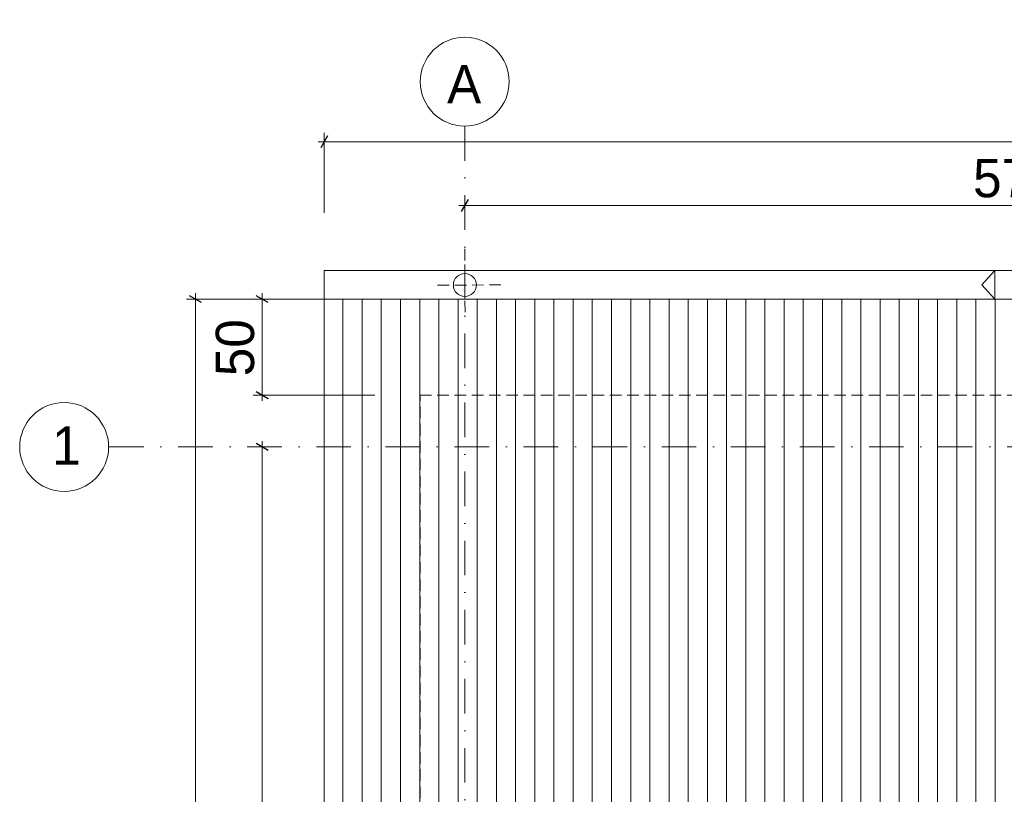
# Model space of a CAD drawing. Header units: millimetres. Extents: x 100377 to 139599, y -1988 to 13993.
# Tile 10 of 53: x 100377 to 105510, y 9957 to 13993. Entities that reach past the tile are written whole.
import ezdxf

# ---------------------------------------------------------------- set-up
doc = ezdxf.new("R2010")
doc.units = ezdxf.units.MM
doc.header["$MEASUREMENT"] = 0
doc.linetypes.add('Kropki i Kreski', pattern=[360, 180, -90, 0, -90])
doc.linetypes.add('Przerywana gęsta', pattern=[90, 60, -30])
for name, color, linetype, lineweight in [('Nowe_0_Nr_pióra__1', 7, 'Continuous', 13), ('Nowe_0_Nr_pióra__2', 251, 'Continuous', 13), ('Nowe_299-A Wymiary Opisy_Nr_pióra__1', 7, 'Continuous', 13), ('Nowe_299-A Wymiary Opisy_Nr_pióra__21', 7, 'Continuous', 25), ('Nowe_830-G Teksty Etykiety_Nr_pióra__1', 7, 'Continuous', 13)]:
    doc.layers.add(name, color=color, linetype=linetype, lineweight=lineweight)
doc.layers.add('Nowe_299-A Wymiary Opisy', color=7, linetype='Continuous')
doc.styles.add('STYL_AUTOMATYCZNY_1', font='txt')
doc.dimstyles.new('STYL_AUTOMATYCZNY__1', dxfattribs={"dimtxt": 200, "dimasz": 47.5, "dimexe": 0.18, "dimexo": 300, "dimgap": 0.09, "dimtad": 1, "dimdec": 0, "dimlfac": 0.1, "dimzin": 0, "dimdsep": 46, "dimtxsty": 'STYL_AUTOMATYCZNY_1', "dimblk": 'ARROWHEAD_2', "dimblk1": 'ARROWHEAD_2', "dimblk2": 'ARROWHEAD_2', "dimcen": 0.09, "dimclrd": 7, "dimclre": 7, "dimclrt": 7, "dimadec": 1, "dimazin": 0, "dimtfac": 1, "dimtdec": 4, "dimtmove": 0, "dimatfit": 3, "dimfxl": 0, "dimtolj": 1, "dimtzin": 0, "dimarcsym": 0})
doc.dimstyles.new('STYL_AUTOMATYCZNY__2', dxfattribs={"dimtxt": 200, "dimasz": 47.5, "dimexe": 0.18, "dimexo": 300, "dimgap": 0.09, "dimtad": 1, "dimtih": 1, "dimtoh": 1, "dimdec": 0, "dimlfac": 0.1, "dimzin": 0, "dimdsep": 46, "dimtxsty": 'STYL_AUTOMATYCZNY_1', "dimblk": 'ARROWHEAD_2', "dimblk1": 'ARROWHEAD_2', "dimblk2": 'ARROWHEAD_2', "dimcen": 0.09, "dimclrd": 7, "dimclre": 7, "dimclrt": 7, "dimadec": 1, "dimazin": 0, "dimtfac": 1, "dimtdec": 4, "dimtmove": 0, "dimatfit": 3, "dimfxl": 0, "dimtolj": 1, "dimtzin": 0, "dimarcsym": 0})

# ---------------------------------------------------------------- blocks, each defined once
blk = doc.blocks.new('*X4')
at = {"layer": 'Nowe_0_Nr_pióra__2', "color": 251, "linetype": 'Continuous', "lineweight": 13}
for p, q in [((102062.4, 12287), (102062.4, 12537)), ((102062.4, 12287), (102062.4, 12537)), ((102162.4, 12287), (102162.4, 12537)), ((102162.4, 12287), (102162.4, 12537)), ((102262.4, 12287), (102262.4, 12537)), ((102262.4, 12287), (102262.4, 12537)), ((102362.4, 12287), (102362.4, 12537)), ((102362.4, 12287), (102362.4, 12537)), ((102462.4, 12287), (102462.4, 12537)), ((102462.4, 12287), (102462.4, 12537)), ((102562.4, 12287), (102562.4, 12537)), ((102562.4, 12287), (102562.4, 12537)), ((102662.4, 12287), (102662.4, 12537)), ((102662.4, 12287), (102662.4, 12537)), ((102762.4, 12287), (102762.4, 12537)), ((102762.4, 12287), (102762.4, 12537)), ((102862.4, 12287), (102862.4, 12537)), ((102862.4, 12287), (102862.4, 12537)), ((102962.4, 12287), (102962.4, 12537)), ((102962.4, 12287), (102962.4, 12537)), ((103062.4, 12287), (103062.4, 12537)), ((103062.4, 12287), (103062.4, 12537)), ((103162.4, 12287), (103162.4, 12537)), ((103162.4, 12287), (103162.4, 12537)), ((103262.4, 12287), (103262.4, 12537)), ((103262.4, 12287), (103262.4, 12537)), ((103362.4, 12287), (103362.4, 12537)), ((103362.4, 12287), (103362.4, 12537)), ((103462.4, 12287), (103462.4, 12537)), ((103462.4, 12287), (103462.4, 12537)), ((103562.4, 12287), (103562.4, 12537)), ((103562.4, 12287), (103562.4, 12537)), ((103662.4, 12287), (103662.4, 12537)), ((103662.4, 12287), (103662.4, 12537)), ((103762.4, 12287), (103762.4, 12537)), ((103762.4, 12287), (103762.4, 12537)), ((103862.4, 12287), (103862.4, 12537)), ((103862.4, 12287), (103862.4, 12537)), ((103962.4, 12287), (103962.4, 12537)), ((103962.4, 12287), (103962.4, 12537)), ((104062.4, 12287), (104062.4, 12537)), ((104062.4, 12287), (104062.4, 12537)), ((104162.4, 12287), (104162.4, 12537)), ((104162.4, 12287), (104162.4, 12537)), ((104262.4, 12287), (104262.4, 12537)), ((104262.4, 12287), (104262.4, 12537)), ((104362.4, 12287), (104362.4, 12537)), ((104362.4, 12287), (104362.4, 12537)), ((104462.4, 12287), (104462.4, 12537)), ((104462.4, 12287), (104462.4, 12537)), ((104562.4, 12287), (104562.4, 12537)), ((104562.4, 12287), (104562.4, 12537)), ((104662.4, 12287), (104662.4, 12537)), ((104662.4, 12287), (104662.4, 12537)), ((104762.4, 12287), (104762.4, 12537)), ((104762.4, 12287), (104762.4, 12537)), ((104862.4, 12287), (104862.4, 12537)), ((104862.4, 12287), (104862.4, 12537)), ((104962.4, 12287), (104962.4, 12537)), ((104962.4, 12287), (104962.4, 12537)), ((105062.4, 12287), (105062.4, 12537)), ((105062.4, 12287), (105062.4, 12537)), ((105162.4, 12287), (105162.4, 12537)), ((105162.4, 12287), (105162.4, 12537)), ((105262.4, 12287), (105262.4, 12537)), ((105262.4, 12287), (105262.4, 12537)), ((105362.4, 12287), (105362.4, 12537)), ((105362.4, 12287), (105362.4, 12537)), ((105462.4, 12287), (105462.4, 12537)), ((105462.4, 12287), (105462.4, 12537)), ((102062.4, 12037), (102062.4, 12287)), ((102062.4, 12037), (102062.4, 12287)), ((102162.4, 12037), (102162.4, 12287)), ((102162.4, 12037), (102162.4, 12287)), ((102262.4, 12037), (102262.4, 12287)), ((102262.4, 12037), (102262.4, 12287)), ((102362.4, 12037), (102362.4, 12287)), ((102362.4, 12037), (102362.4, 12287)), ((102462.4, 12037), (102462.4, 12287)), ((102462.4, 12037), (102462.4, 12287)), ((102562.4, 12037), (102562.4, 12287)), ((102562.4, 12037), (102562.4, 12287)), ((102662.4, 12037), (102662.4, 12287)), ((102662.4, 12037), (102662.4, 12287)), ((102762.4, 12037), (102762.4, 12287)), ((102762.4, 12037), (102762.4, 12287)), ((102862.4, 12037), (102862.4, 12287)), ((102862.4, 12037), (102862.4, 12287)), ((102962.4, 12037), (102962.4, 12287)), ((102962.4, 12037), (102962.4, 12287)), ((103062.4, 12037), (103062.4, 12287)), ((103062.4, 12037), (103062.4, 12287)), ((103162.4, 12037), (103162.4, 12287)), ((103162.4, 12037), (103162.4, 12287)), ((103262.4, 12037), (103262.4, 12287)), ((103262.4, 12037), (103262.4, 12287)), ((103362.4, 12037), (103362.4, 12287)), ((103362.4, 12037), (103362.4, 12287)), ((103462.4, 12037), (103462.4, 12287)), ((103462.4, 12037), (103462.4, 12287)), ((103562.4, 12037), (103562.4, 12287)), ((103562.4, 12037), (103562.4, 12287)), ((103662.4, 12037), (103662.4, 12287)), ((103662.4, 12037), (103662.4, 12287)), ((103762.4, 12037), (103762.4, 12287)), ((103762.4, 12037), (103762.4, 12287)), ((103862.4, 12037), (103862.4, 12287)), ((103862.4, 12037), (103862.4, 12287)), ((103962.4, 12037), (103962.4, 12287)), ((103962.4, 12037), (103962.4, 12287)), ((104062.4, 12037), (104062.4, 12287)), ((104062.4, 12037), (104062.4, 12287)), ((104162.4, 12037), (104162.4, 12287)), ((104162.4, 12037), (104162.4, 12287)), ((104262.4, 12037), (104262.4, 12287)), ((104262.4, 12037), (104262.4, 12287)), ((104362.4, 12037), (104362.4, 12287)), ((104362.4, 12037), (104362.4, 12287)), ((104462.4, 12037), (104462.4, 12287)), ((104462.4, 12037), (104462.4, 12287)), ((104562.4, 12037), (104562.4, 12287)), ((104562.4, 12037), (104562.4, 12287)), ((104662.4, 12037), (104662.4, 12287)), ((104662.4, 12037), (104662.4, 12287)), ((104762.4, 12037), (104762.4, 12287)), ((104762.4, 12037), (104762.4, 12287)), ((104862.4, 12037), (104862.4, 12287)), ((104862.4, 12037), (104862.4, 12287)), ((104962.4, 12037), (104962.4, 12287)), ((104962.4, 12037), (104962.4, 12287)), ((105062.4, 12037), (105062.4, 12287)), ((105062.4, 12037), (105062.4, 12287)), ((105162.4, 12037), (105162.4, 12287)), ((105162.4, 12037), (105162.4, 12287)), ((105262.4, 12037), (105262.4, 12287)), ((105262.4, 12037), (105262.4, 12287)), ((105362.4, 12037), (105362.4, 12287)), ((105362.4, 12037), (105362.4, 12287)), ((105462.4, 12037), (105462.4, 12287)), ((105462.4, 12037), (105462.4, 12287)), ((102062.4, 11787), (102062.4, 12037)), ((102062.4, 11787), (102062.4, 12037)), ((102162.4, 11787), (102162.4, 12037)), ((102162.4, 11787), (102162.4, 12037)), ((102262.4, 11787), (102262.4, 12037)), ((102262.4, 11787), (102262.4, 12037)), ((102362.4, 11787), (102362.4, 12037)), ((102362.4, 11787), (102362.4, 12037)), ((102462.4, 11787), (102462.4, 12037)), ((102462.4, 11787), (102462.4, 12037)), ((102562.4, 11787), (102562.4, 12037)), ((102562.4, 11787), (102562.4, 12037)), ((102662.4, 11787), (102662.4, 12037)), ((102662.4, 11787), (102662.4, 12037)), ((102762.4, 11787), (102762.4, 12037)), ((102762.4, 11787), (102762.4, 12037)), ((102862.4, 11787), (102862.4, 12037)), ((102862.4, 11787), (102862.4, 12037)), ((102962.4, 11787), (102962.4, 12037)), ((102962.4, 11787), (102962.4, 12037)), ((103062.4, 11787), (103062.4, 12037)), ((103062.4, 11787), (103062.4, 12037)), ((103162.4, 11787), (103162.4, 12037)), ((103162.4, 11787), (103162.4, 12037)), ((103262.4, 11787), (103262.4, 12037)), ((103262.4, 11787), (103262.4, 12037)), ((103362.4, 11787), (103362.4, 12037)), ((103362.4, 11787), (103362.4, 12037)), ((103462.4, 11787), (103462.4, 12037)), ((103462.4, 11787), (103462.4, 12037)), ((103562.4, 11787), (103562.4, 12037)), ((103562.4, 11787), (103562.4, 12037)), ((103662.4, 11787), (103662.4, 12037)), ((103662.4, 11787), (103662.4, 12037)), ((103762.4, 11787), (103762.4, 12037)), ((103762.4, 11787), (103762.4, 12037)), ((103862.4, 11787), (103862.4, 12037)), ((103862.4, 11787), (103862.4, 12037)), ((103962.4, 11787), (103962.4, 12037)), ((103962.4, 11787), (103962.4, 12037)), ((104062.4, 11787), (104062.4, 12037)), ((104062.4, 11787), (104062.4, 12037)), ((104162.4, 11787), (104162.4, 12037)), ((104162.4, 11787), (104162.4, 12037)), ((104262.4, 11787), (104262.4, 12037)), ((104262.4, 11787), (104262.4, 12037)), ((104362.4, 11787), (104362.4, 12037)), ((104362.4, 11787), (104362.4, 12037)), ((104462.4, 11787), (104462.4, 12037)), ((104462.4, 11787), (104462.4, 12037)), ((104562.4, 11787), (104562.4, 12037)), ((104562.4, 11787), (104562.4, 12037)), ((104662.4, 11787), (104662.4, 12037)), ((104662.4, 11787), (104662.4, 12037)), ((104762.4, 11787), (104762.4, 12037)), ((104762.4, 11787), (104762.4, 12037)), ((104862.4, 11787), (104862.4, 12037)), ((104862.4, 11787), (104862.4, 12037)), ((104962.4, 11787), (104962.4, 12037)), ((104962.4, 11787), (104962.4, 12037)), ((105062.4, 11787), (105062.4, 12037)), ((105062.4, 11787), (105062.4, 12037)), ((105162.4, 11787), (105162.4, 12037)), ((105162.4, 11787), (105162.4, 12037)), ((105262.4, 11787), (105262.4, 12037)), ((105262.4, 11787), (105262.4, 12037)), ((105362.4, 11787), (105362.4, 12037)), ((105362.4, 11787), (105362.4, 12037)), ((105462.4, 11787), (105462.4, 12037)), ((105462.4, 11787), (105462.4, 12037)), ((102062.4, 11537), (102062.4, 11787)), ((102062.4, 11537), (102062.4, 11787)), ((102162.4, 11537), (102162.4, 11787)), ((102162.4, 11537), (102162.4, 11787)), ((102262.4, 11537), (102262.4, 11787)), ((102262.4, 11537), (102262.4, 11787)), ((102362.4, 11537), (102362.4, 11787)), ((102362.4, 11537), (102362.4, 11787)), ((102462.4, 11537), (102462.4, 11787)), ((102462.4, 11537), (102462.4, 11787)), ((102562.4, 11537), (102562.4, 11787)), ((102562.4, 11537), (102562.4, 11787)), ((102662.4, 11537), (102662.4, 11787)), ((102662.4, 11537), (102662.4, 11787)), ((102762.4, 11537), (102762.4, 11787)), ((102762.4, 11537), (102762.4, 11787)), ((102862.4, 11537), (102862.4, 11787)), ((102862.4, 11537), (102862.4, 11787)), ((102962.4, 11537), (102962.4, 11787)), ((102962.4, 11537), (102962.4, 11787)), ((103062.4, 11537), (103062.4, 11787)), ((103062.4, 11537), (103062.4, 11787)), ((103162.4, 11537), (103162.4, 11787)), ((103162.4, 11537), (103162.4, 11787)), ((103262.4, 11537), (103262.4, 11787)), ((103262.4, 11537), (103262.4, 11787)), ((103362.4, 11537), (103362.4, 11787)), ((103362.4, 11537), (103362.4, 11787)), ((103462.4, 11537), (103462.4, 11787)), ((103462.4, 11537), (103462.4, 11787)), ((103562.4, 11537), (103562.4, 11787)), ((103562.4, 11537), (103562.4, 11787)), ((103662.4, 11537), (103662.4, 11787)), ((103662.4, 11537), (103662.4, 11787)), ((103762.4, 11537), (103762.4, 11787)), ((103762.4, 11537), (103762.4, 11787)), ((103862.4, 11537), (103862.4, 11787)), ((103862.4, 11537), (103862.4, 11787)), ((103962.4, 11537), (103962.4, 11787)), ((103962.4, 11537), (103962.4, 11787)), ((104062.4, 11537), (104062.4, 11787)), ((104062.4, 11537), (104062.4, 11787)), ((104162.4, 11537), (104162.4, 11787)), ((104162.4, 11537), (104162.4, 11787)), ((104262.4, 11537), (104262.4, 11787)), ((104262.4, 11537), (104262.4, 11787)), ((104362.4, 11537), (104362.4, 11787)), ((104362.4, 11537), (104362.4, 11787)), ((104462.4, 11537), (104462.4, 11787)), ((104462.4, 11537), (104462.4, 11787)), ((104562.4, 11537), (104562.4, 11787)), ((104562.4, 11537), (104562.4, 11787)), ((104662.4, 11537), (104662.4, 11787)), ((104662.4, 11537), (104662.4, 11787)), ((104762.4, 11537), (104762.4, 11787)), ((104762.4, 11537), (104762.4, 11787)), ((104862.4, 11537), (104862.4, 11787)), ((104862.4, 11537), (104862.4, 11787)), ((104962.4, 11537), (104962.4, 11787)), ((104962.4, 11537), (104962.4, 11787)), ((105062.4, 11537), (105062.4, 11787)), ((105062.4, 11537), (105062.4, 11787)), ((105162.4, 11537), (105162.4, 11787)), ((105162.4, 11537), (105162.4, 11787)), ((105262.4, 11537), (105262.4, 11787)), ((105262.4, 11537), (105262.4, 11787)), ((105362.4, 11537), (105362.4, 11787)), ((105362.4, 11537), (105362.4, 11787)), ((105462.4, 11537), (105462.4, 11787)), ((105462.4, 11537), (105462.4, 11787)), ((102062.4, 11287), (102062.4, 11537)), ((102062.4, 11287), (102062.4, 11537)), ((102162.4, 11287), (102162.4, 11537)), ((102162.4, 11287), (102162.4, 11537)), ((102262.4, 11287), (102262.4, 11537)), ((102262.4, 11287), (102262.4, 11537)), ((102362.4, 11287), (102362.4, 11537)), ((102362.4, 11287), (102362.4, 11537)), ((102462.4, 11287), (102462.4, 11537)), ((102462.4, 11287), (102462.4, 11537)), ((102562.4, 11287), (102562.4, 11537)), ((102562.4, 11287), (102562.4, 11537)), ((102662.4, 11287), (102662.4, 11537)), ((102662.4, 11287), (102662.4, 11537)), ((102762.4, 11287), (102762.4, 11537)), ((102762.4, 11287), (102762.4, 11537)), ((102862.4, 11287), (102862.4, 11537)), ((102862.4, 11287), (102862.4, 11537)), ((102962.4, 11287), (102962.4, 11537)), ((102962.4, 11287), (102962.4, 11537)), ((103062.4, 11287), (103062.4, 11537)), ((103062.4, 11287), (103062.4, 11537)), ((103162.4, 11287), (103162.4, 11537)), ((103162.4, 11287), (103162.4, 11537)), ((103262.4, 11287), (103262.4, 11537)), ((103262.4, 11287), (103262.4, 11537)), ((103362.4, 11287), (103362.4, 11537)), ((103362.4, 11287), (103362.4, 11537)), ((103462.4, 11287), (103462.4, 11537)), ((103462.4, 11287), (103462.4, 11537)), ((103562.4, 11287), (103562.4, 11537)), ((103562.4, 11287), (103562.4, 11537)), ((103662.4, 11287), (103662.4, 11537)), ((103662.4, 11287), (103662.4, 11537)), ((103762.4, 11287), (103762.4, 11537)), ((103762.4, 11287), (103762.4, 11537)), ((103862.4, 11287), (103862.4, 11537)), ((103862.4, 11287), (103862.4, 11537)), ((103962.4, 11287), (103962.4, 11537)), ((103962.4, 11287), (103962.4, 11537)), ((104062.4, 11287), (104062.4, 11537)), ((104062.4, 11287), (104062.4, 11537)), ((104162.4, 11287), (104162.4, 11537)), ((104162.4, 11287), (104162.4, 11537)), ((104262.4, 11287), (104262.4, 11537)), ((104262.4, 11287), (104262.4, 11537)), ((104362.4, 11287), (104362.4, 11537)), ((104362.4, 11287), (104362.4, 11537)), ((104462.4, 11287), (104462.4, 11537)), ((104462.4, 11287), (104462.4, 11537)), ((104562.4, 11287), (104562.4, 11537)), ((104562.4, 11287), (104562.4, 11537)), ((104662.4, 11287), (104662.4, 11537)), ((104662.4, 11287), (104662.4, 11537)), ((104762.4, 11287), (104762.4, 11537)), ((104762.4, 11287), (104762.4, 11537)), ((104862.4, 11287), (104862.4, 11537)), ((104862.4, 11287), (104862.4, 11537)), ((104962.4, 11287), (104962.4, 11537)), ((104962.4, 11287), (104962.4, 11537)), ((105062.4, 11287), (105062.4, 11537)), ((105062.4, 11287), (105062.4, 11537)), ((105162.4, 11287), (105162.4, 11537)), ((105162.4, 11287), (105162.4, 11537)), ((105262.4, 11287), (105262.4, 11537)), ((105262.4, 11287), (105262.4, 11537)), ((105362.4, 11287), (105362.4, 11537)), ((105362.4, 11287), (105362.4, 11537)), ((105462.4, 11287), (105462.4, 11537)), ((105462.4, 11287), (105462.4, 11537)), ((102062.4, 11037), (102062.4, 11287)), ((102062.4, 11037), (102062.4, 11287)), ((102162.4, 11037), (102162.4, 11287)), ((102162.4, 11037), (102162.4, 11287)), ((102262.4, 11037), (102262.4, 11287)), ((102262.4, 11037), (102262.4, 11287)), ((102362.4, 11037), (102362.4, 11287)), ((102362.4, 11037), (102362.4, 11287)), ((102462.4, 11037), (102462.4, 11287)), ((102462.4, 11037), (102462.4, 11287)), ((102562.4, 11037), (102562.4, 11287)), ((102562.4, 11037), (102562.4, 11287)), ((102662.4, 11037), (102662.4, 11287)), ((102662.4, 11037), (102662.4, 11287)), ((102762.4, 11037), (102762.4, 11287)), ((102762.4, 11037), (102762.4, 11287)), ((102862.4, 11037), (102862.4, 11287)), ((102862.4, 11037), (102862.4, 11287)), ((102962.4, 11037), (102962.4, 11287)), ((102962.4, 11037), (102962.4, 11287)), ((103062.4, 11037), (103062.4, 11287)), ((103062.4, 11037), (103062.4, 11287)), ((103162.4, 11037), (103162.4, 11287)), ((103162.4, 11037), (103162.4, 11287)), ((103262.4, 11037), (103262.4, 11287)), ((103262.4, 11037), (103262.4, 11287)), ((103362.4, 11037), (103362.4, 11287)), ((103362.4, 11037), (103362.4, 11287)), ((103462.4, 11037), (103462.4, 11287)), ((103462.4, 11037), (103462.4, 11287)), ((103562.4, 11037), (103562.4, 11287)), ((103562.4, 11037), (103562.4, 11287)), ((103662.4, 11037), (103662.4, 11287)), ((103662.4, 11037), (103662.4, 11287)), ((103762.4, 11037), (103762.4, 11287)), ((103762.4, 11037), (103762.4, 11287)), ((103862.4, 11037), (103862.4, 11287)), ((103862.4, 11037), (103862.4, 11287)), ((103962.4, 11037), (103962.4, 11287)), ((103962.4, 11037), (103962.4, 11287)), ((104062.4, 11037), (104062.4, 11287)), ((104062.4, 11037), (104062.4, 11287)), ((104162.4, 11037), (104162.4, 11287)), ((104162.4, 11037), (104162.4, 11287)), ((104262.4, 11037), (104262.4, 11287)), ((104262.4, 11037), (104262.4, 11287)), ((104362.4, 11037), (104362.4, 11287)), ((104362.4, 11037), (104362.4, 11287)), ((104462.4, 11037), (104462.4, 11287)), ((104462.4, 11037), (104462.4, 11287)), ((104562.4, 11037), (104562.4, 11287)), ((104562.4, 11037), (104562.4, 11287)), ((104662.4, 11037), (104662.4, 11287)), ((104662.4, 11037), (104662.4, 11287)), ((104762.4, 11037), (104762.4, 11287)), ((104762.4, 11037), (104762.4, 11287)), ((104862.4, 11037), (104862.4, 11287)), ((104862.4, 11037), (104862.4, 11287)), ((104962.4, 11037), (104962.4, 11287)), ((104962.4, 11037), (104962.4, 11287)), ((105062.4, 11037), (105062.4, 11287)), ((105062.4, 11037), (105062.4, 11287)), ((105162.4, 11037), (105162.4, 11287)), ((105162.4, 11037), (105162.4, 11287)), ((105262.4, 11037), (105262.4, 11287)), ((105262.4, 11037), (105262.4, 11287)), ((105362.4, 11037), (105362.4, 11287)), ((105362.4, 11037), (105362.4, 11287)), ((105462.4, 11037), (105462.4, 11287)), ((105462.4, 11037), (105462.4, 11287)), ((102062.4, 10787), (102062.4, 11037)), ((102062.4, 10787), (102062.4, 11037)), ((102162.4, 10787), (102162.4, 11037)), ((102162.4, 10787), (102162.4, 11037)), ((102262.4, 10787), (102262.4, 11037)), ((102262.4, 10787), (102262.4, 11037)), ((102362.4, 10787), (102362.4, 11037)), ((102362.4, 10787), (102362.4, 11037)), ((102462.4, 10787), (102462.4, 11037)), ((102462.4, 10787), (102462.4, 11037)), ((102562.4, 10787), (102562.4, 11037)), ((102562.4, 10787), (102562.4, 11037)), ((102662.4, 10787), (102662.4, 11037)), ((102662.4, 10787), (102662.4, 11037)), ((102762.4, 10787), (102762.4, 11037)), ((102762.4, 10787), (102762.4, 11037)), ((102862.4, 10787), (102862.4, 11037)), ((102862.4, 10787), (102862.4, 11037)), ((102962.4, 10787), (102962.4, 11037)), ((102962.4, 10787), (102962.4, 11037)), ((103062.4, 10787), (103062.4, 11037)), ((103062.4, 10787), (103062.4, 11037)), ((103162.4, 10787), (103162.4, 11037)), ((103162.4, 10787), (103162.4, 11037)), ((103262.4, 10787), (103262.4, 11037)), ((103262.4, 10787), (103262.4, 11037)), ((103362.4, 10787), (103362.4, 11037)), ((103362.4, 10787), (103362.4, 11037)), ((103462.4, 10787), (103462.4, 11037)), ((103462.4, 10787), (103462.4, 11037)), ((103562.4, 10787), (103562.4, 11037)), ((103562.4, 10787), (103562.4, 11037)), ((103662.4, 10787), (103662.4, 11037)), ((103662.4, 10787), (103662.4, 11037)), ((103762.4, 10787), (103762.4, 11037)), ((103762.4, 10787), (103762.4, 11037)), ((103862.4, 10787), (103862.4, 11037)), ((103862.4, 10787), (103862.4, 11037)), ((103962.4, 10787), (103962.4, 11037)), ((103962.4, 10787), (103962.4, 11037)), ((104062.4, 10787), (104062.4, 11037)), ((104062.4, 10787), (104062.4, 11037)), ((104162.4, 10787), (104162.4, 11037)), ((104162.4, 10787), (104162.4, 11037)), ((104262.4, 10787), (104262.4, 11037)), ((104262.4, 10787), (104262.4, 11037)), ((104362.4, 10787), (104362.4, 11037)), ((104362.4, 10787), (104362.4, 11037)), ((104462.4, 10787), (104462.4, 11037)), ((104462.4, 10787), (104462.4, 11037)), ((104562.4, 10787), (104562.4, 11037)), ((104562.4, 10787), (104562.4, 11037)), ((104662.4, 10787), (104662.4, 11037)), ((104662.4, 10787), (104662.4, 11037)), ((104762.4, 10787), (104762.4, 11037)), ((104762.4, 10787), (104762.4, 11037)), ((104862.4, 10787), (104862.4, 11037)), ((104862.4, 10787), (104862.4, 11037)), ((104962.4, 10787), (104962.4, 11037)), ((104962.4, 10787), (104962.4, 11037)), ((105062.4, 10787), (105062.4, 11037)), ((105062.4, 10787), (105062.4, 11037)), ((105162.4, 10787), (105162.4, 11037)), ((105162.4, 10787), (105162.4, 11037)), ((105262.4, 10787), (105262.4, 11037)), ((105262.4, 10787), (105262.4, 11037)), ((105362.4, 10787), (105362.4, 11037)), ((105362.4, 10787), (105362.4, 11037)), ((105462.4, 10787), (105462.4, 11037)), ((105462.4, 10787), (105462.4, 11037)), ((102062.4, 10537), (102062.4, 10787)), ((102062.4, 10537), (102062.4, 10787)), ((102162.4, 10537), (102162.4, 10787)), ((102162.4, 10537), (102162.4, 10787)), ((102262.4, 10537), (102262.4, 10787)), ((102262.4, 10537), (102262.4, 10787)), ((102362.4, 10537), (102362.4, 10787)), ((102362.4, 10537), (102362.4, 10787)), ((102462.4, 10537), (102462.4, 10787)), ((102462.4, 10537), (102462.4, 10787)), ((102562.4, 10537), (102562.4, 10787)), ((102562.4, 10537), (102562.4, 10787)), ((102662.4, 10537), (102662.4, 10787)), ((102662.4, 10537), (102662.4, 10787)), ((102762.4, 10537), (102762.4, 10787)), ((102762.4, 10537), (102762.4, 10787)), ((102862.4, 10537), (102862.4, 10787)), ((102862.4, 10537), (102862.4, 10787)), ((102962.4, 10537), (102962.4, 10787)), ((102962.4, 10537), (102962.4, 10787)), ((103062.4, 10537), (103062.4, 10787)), ((103062.4, 10537), (103062.4, 10787)), ((103162.4, 10537), (103162.4, 10787)), ((103162.4, 10537), (103162.4, 10787)), ((103262.4, 10537), (103262.4, 10787)), ((103262.4, 10537), (103262.4, 10787)), ((103362.4, 10537), (103362.4, 10787)), ((103362.4, 10537), (103362.4, 10787)), ((103462.4, 10537), (103462.4, 10787)), ((103462.4, 10537), (103462.4, 10787)), ((103562.4, 10537), (103562.4, 10787)), ((103562.4, 10537), (103562.4, 10787)), ((103662.4, 10537), (103662.4, 10787)), ((103662.4, 10537), (103662.4, 10787)), ((103762.4, 10537), (103762.4, 10787)), ((103762.4, 10537), (103762.4, 10787)), ((103862.4, 10537), (103862.4, 10787)), ((103862.4, 10537), (103862.4, 10787)), ((103962.4, 10537), (103962.4, 10787)), ((103962.4, 10537), (103962.4, 10787)), ((104062.4, 10537), (104062.4, 10787)), ((104062.4, 10537), (104062.4, 10787)), ((104162.4, 10537), (104162.4, 10787)), ((104162.4, 10537), (104162.4, 10787)), ((104262.4, 10537), (104262.4, 10787)), ((104262.4, 10537), (104262.4, 10787)), ((104362.4, 10537), (104362.4, 10787)), ((104362.4, 10537), (104362.4, 10787)), ((104462.4, 10537), (104462.4, 10787)), ((104462.4, 10537), (104462.4, 10787)), ((104562.4, 10537), (104562.4, 10787)), ((104562.4, 10537), (104562.4, 10787)), ((104662.4, 10537), (104662.4, 10787)), ((104662.4, 10537), (104662.4, 10787)), ((104762.4, 10537), (104762.4, 10787)), ((104762.4, 10537), (104762.4, 10787)), ((104862.4, 10537), (104862.4, 10787)), ((104862.4, 10537), (104862.4, 10787)), ((104962.4, 10537), (104962.4, 10787)), ((104962.4, 10537), (104962.4, 10787)), ((105062.4, 10537), (105062.4, 10787)), ((105062.4, 10537), (105062.4, 10787)), ((105162.4, 10537), (105162.4, 10787)), ((105162.4, 10537), (105162.4, 10787)), ((105262.4, 10537), (105262.4, 10787)), ((105262.4, 10537), (105262.4, 10787)), ((105362.4, 10537), (105362.4, 10787)), ((105362.4, 10537), (105362.4, 10787)), ((105462.4, 10537), (105462.4, 10787)), ((105462.4, 10537), (105462.4, 10787)), ((102062.4, 10287), (102062.4, 10537)), ((102062.4, 10287), (102062.4, 10537)), ((102162.4, 10287), (102162.4, 10537)), ((102162.4, 10287), (102162.4, 10537)), ((102262.4, 10287), (102262.4, 10537)), ((102262.4, 10287), (102262.4, 10537)), ((102362.4, 10287), (102362.4, 10537)), ((102362.4, 10287), (102362.4, 10537)), ((102462.4, 10287), (102462.4, 10537)), ((102462.4, 10287), (102462.4, 10537)), ((102562.4, 10287), (102562.4, 10537)), ((102562.4, 10287), (102562.4, 10537)), ((102662.4, 10287), (102662.4, 10537)), ((102662.4, 10287), (102662.4, 10537)), ((102762.4, 10287), (102762.4, 10537)), ((102762.4, 10287), (102762.4, 10537)), ((102862.4, 10287), (102862.4, 10537)), ((102862.4, 10287), (102862.4, 10537)), ((102962.4, 10287), (102962.4, 10537)), ((102962.4, 10287), (102962.4, 10537)), ((103062.4, 10287), (103062.4, 10537)), ((103062.4, 10287), (103062.4, 10537)), ((103162.4, 10287), (103162.4, 10537)), ((103162.4, 10287), (103162.4, 10537)), ((103262.4, 10287), (103262.4, 10537)), ((103262.4, 10287), (103262.4, 10537)), ((103362.4, 10287), (103362.4, 10537)), ((103362.4, 10287), (103362.4, 10537)), ((103462.4, 10287), (103462.4, 10537)), ((103462.4, 10287), (103462.4, 10537)), ((103562.4, 10287), (103562.4, 10537)), ((103562.4, 10287), (103562.4, 10537)), ((103662.4, 10287), (103662.4, 10537)), ((103662.4, 10287), (103662.4, 10537)), ((103762.4, 10287), (103762.4, 10537)), ((103762.4, 10287), (103762.4, 10537)), ((103862.4, 10287), (103862.4, 10537)), ((103862.4, 10287), (103862.4, 10537)), ((103962.4, 10287), (103962.4, 10537)), ((103962.4, 10287), (103962.4, 10537)), ((104062.4, 10287), (104062.4, 10537)), ((104062.4, 10287), (104062.4, 10537)), ((104162.4, 10287), (104162.4, 10537)), ((104162.4, 10287), (104162.4, 10537)), ((104262.4, 10287), (104262.4, 10537)), ((104262.4, 10287), (104262.4, 10537)), ((104362.4, 10287), (104362.4, 10537)), ((104362.4, 10287), (104362.4, 10537)), ((104462.4, 10287), (104462.4, 10537)), ((104462.4, 10287), (104462.4, 10537)), ((104562.4, 10287), (104562.4, 10537)), ((104562.4, 10287), (104562.4, 10537)), ((104662.4, 10287), (104662.4, 10537)), ((104662.4, 10287), (104662.4, 10537)), ((104762.4, 10287), (104762.4, 10537)), ((104762.4, 10287), (104762.4, 10537)), ((104862.4, 10287), (104862.4, 10537)), ((104862.4, 10287), (104862.4, 10537)), ((104962.4, 10287), (104962.4, 10537)), ((104962.4, 10287), (104962.4, 10537)), ((105062.4, 10287), (105062.4, 10537)), ((105062.4, 10287), (105062.4, 10537)), ((105162.4, 10287), (105162.4, 10537)), ((105162.4, 10287), (105162.4, 10537)), ((105262.4, 10287), (105262.4, 10537)), ((105262.4, 10287), (105262.4, 10537)), ((105362.4, 10287), (105362.4, 10537)), ((105362.4, 10287), (105362.4, 10537)), ((105462.4, 10287), (105462.4, 10537)), ((105462.4, 10287), (105462.4, 10537)), ((102062.4, 10037), (102062.4, 10287)), ((102062.4, 10037), (102062.4, 10287)), ((102162.4, 10037), (102162.4, 10287)), ((102162.4, 10037), (102162.4, 10287)), ((102262.4, 10037), (102262.4, 10287)), ((102262.4, 10037), (102262.4, 10287)), ((102362.4, 10037), (102362.4, 10287)), ((102362.4, 10037), (102362.4, 10287)), ((102462.4, 10037), (102462.4, 10287)), ((102462.4, 10037), (102462.4, 10287)), ((102562.4, 10037), (102562.4, 10287)), ((102562.4, 10037), (102562.4, 10287)), ((102662.4, 10037), (102662.4, 10287)), ((102662.4, 10037), (102662.4, 10287)), ((102762.4, 10037), (102762.4, 10287)), ((102762.4, 10037), (102762.4, 10287)), ((102862.4, 10037), (102862.4, 10287)), ((102862.4, 10037), (102862.4, 10287)), ((102962.4, 10037), (102962.4, 10287)), ((102962.4, 10037), (102962.4, 10287)), ((103062.4, 10037), (103062.4, 10287)), ((103062.4, 10037), (103062.4, 10287)), ((103162.4, 10037), (103162.4, 10287)), ((103162.4, 10037), (103162.4, 10287)), ((103262.4, 10037), (103262.4, 10287)), ((103262.4, 10037), (103262.4, 10287)), ((103362.4, 10037), (103362.4, 10287)), ((103362.4, 10037), (103362.4, 10287)), ((103462.4, 10037), (103462.4, 10287)), ((103462.4, 10037), (103462.4, 10287)), ((103562.4, 10037), (103562.4, 10287)), ((103562.4, 10037), (103562.4, 10287)), ((103662.4, 10037), (103662.4, 10287)), ((103662.4, 10037), (103662.4, 10287)), ((103762.4, 10037), (103762.4, 10287)), ((103762.4, 10037), (103762.4, 10287)), ((103862.4, 10037), (103862.4, 10287)), ((103862.4, 10037), (103862.4, 10287)), ((103962.4, 10037), (103962.4, 10287)), ((103962.4, 10037), (103962.4, 10287)), ((104062.4, 10037), (104062.4, 10287)), ((104062.4, 10037), (104062.4, 10287)), ((104162.4, 10037), (104162.4, 10287)), ((104162.4, 10037), (104162.4, 10287)), ((104262.4, 10037), (104262.4, 10287)), ((104262.4, 10037), (104262.4, 10287)), ((104362.4, 10037), (104362.4, 10287)), ((104362.4, 10037), (104362.4, 10287)), ((104462.4, 10037), (104462.4, 10287)), ((104462.4, 10037), (104462.4, 10287)), ((104562.4, 10037), (104562.4, 10287)), ((104562.4, 10037), (104562.4, 10287)), ((104662.4, 10037), (104662.4, 10287)), ((104662.4, 10037), (104662.4, 10287)), ((104762.4, 10037), (104762.4, 10287)), ((104762.4, 10037), (104762.4, 10287)), ((104862.4, 10037), (104862.4, 10287)), ((104862.4, 10037), (104862.4, 10287)), ((104962.4, 10037), (104962.4, 10287)), ((104962.4, 10037), (104962.4, 10287)), ((105062.4, 10037), (105062.4, 10287)), ((105062.4, 10037), (105062.4, 10287)), ((105162.4, 10037), (105162.4, 10287)), ((105162.4, 10037), (105162.4, 10287)), ((105262.4, 10037), (105262.4, 10287)), ((105262.4, 10037), (105262.4, 10287)), ((105362.4, 10037), (105362.4, 10287)), ((105362.4, 10037), (105362.4, 10287)), ((105462.4, 10037), (105462.4, 10287)), ((105462.4, 10037), (105462.4, 10287)), ((102062.4, 9787), (102062.4, 10037)), ((102062.4, 9787), (102062.4, 10037)), ((102162.4, 9787), (102162.4, 10037)), ((102162.4, 9787), (102162.4, 10037)), ((102262.4, 9787), (102262.4, 10037)), ((102262.4, 9787), (102262.4, 10037)), ((102362.4, 9787), (102362.4, 10037)), ((102362.4, 9787), (102362.4, 10037)), ((102462.4, 9787), (102462.4, 10037)), ((102462.4, 9787), (102462.4, 10037)), ((102562.4, 9787), (102562.4, 10037)), ((102562.4, 9787), (102562.4, 10037)), ((102662.4, 9787), (102662.4, 10037)), ((102662.4, 9787), (102662.4, 10037)), ((102762.4, 9787), (102762.4, 10037)), ((102762.4, 9787), (102762.4, 10037)), ((102862.4, 9787), (102862.4, 10037)), ((102862.4, 9787), (102862.4, 10037)), ((102962.4, 9787), (102962.4, 10037)), ((102962.4, 9787), (102962.4, 10037)), ((103062.4, 9787), (103062.4, 10037)), ((103062.4, 9787), (103062.4, 10037)), ((103162.4, 9787), (103162.4, 10037)), ((103162.4, 9787), (103162.4, 10037)), ((103262.4, 9787), (103262.4, 10037)), ((103262.4, 9787), (103262.4, 10037)), ((103362.4, 9787), (103362.4, 10037)), ((103362.4, 9787), (103362.4, 10037)), ((103462.4, 9787), (103462.4, 10037)), ((103462.4, 9787), (103462.4, 10037)), ((103562.4, 9787), (103562.4, 10037)), ((103562.4, 9787), (103562.4, 10037)), ((103662.4, 9787), (103662.4, 10037)), ((103662.4, 9787), (103662.4, 10037)), ((103762.4, 9787), (103762.4, 10037)), ((103762.4, 9787), (103762.4, 10037)), ((103862.4, 9787), (103862.4, 10037)), ((103862.4, 9787), (103862.4, 10037)), ((103962.4, 9787), (103962.4, 10037)), ((103962.4, 9787), (103962.4, 10037)), ((104062.4, 9787), (104062.4, 10037)), ((104062.4, 9787), (104062.4, 10037)), ((104162.4, 9787), (104162.4, 10037)), ((104162.4, 9787), (104162.4, 10037)), ((104262.4, 9787), (104262.4, 10037)), ((104262.4, 9787), (104262.4, 10037)), ((104362.4, 9787), (104362.4, 10037)), ((104362.4, 9787), (104362.4, 10037)), ((104462.4, 9787), (104462.4, 10037)), ((104462.4, 9787), (104462.4, 10037)), ((104562.4, 9787), (104562.4, 10037)), ((104562.4, 9787), (104562.4, 10037)), ((104662.4, 9787), (104662.4, 10037)), ((104662.4, 9787), (104662.4, 10037)), ((104762.4, 9787), (104762.4, 10037)), ((104762.4, 9787), (104762.4, 10037)), ((104862.4, 9787), (104862.4, 10037)), ((104862.4, 9787), (104862.4, 10037)), ((104962.4, 9787), (104962.4, 10037)), ((104962.4, 9787), (104962.4, 10037)), ((105062.4, 9787), (105062.4, 10037)), ((105062.4, 9787), (105062.4, 10037)), ((105162.4, 9787), (105162.4, 10037)), ((105162.4, 9787), (105162.4, 10037)), ((105262.4, 9787), (105262.4, 10037)), ((105262.4, 9787), (105262.4, 10037)), ((105362.4, 9787), (105362.4, 10037)), ((105362.4, 9787), (105362.4, 10037)), ((105462.4, 9787), (105462.4, 10037)), ((105462.4, 9787), (105462.4, 10037))]:
    blk.add_line(p, q, dxfattribs=at)
blk = doc.blocks.new('Wypełnienie_2_1', base_point=(0, 0))
at = {"layer": 'Nowe_0_Nr_pióra__2', "color": 251, "linetype": 'Continuous', "lineweight": 13}
blk.add_blockref('*X4', (0, 0), dxfattribs=at)
blk = doc.blocks.new('*D5')
at = {"layer": 'Nowe_299-A Wymiary Opisy_Nr_pióra__1', "color": 7, "linetype": 'Continuous', "lineweight": 13}
for p, q in [((101688.9, 11767), (101595.1, 11767)), ((101642, 11767), (101642, 11797.6)), ((101642, 307), (101642, 11767)), ((101688.9, 307), (101595.1, 307)), ((101642, 276.5), (101642, 307))]:
    blk.add_line(p, q, dxfattribs=at)
at = {"layer": 'Nowe_299-A Wymiary Opisy_Nr_pióra__21', "color": 7, "linetype": 'Continuous', "lineweight": 25}
for p, q in [((101673.3, 11749), (101610.8, 11785.1)), ((101610.8, 325.1), (101673.3, 289))]:
    blk.add_line(p, q, dxfattribs=at)
at = {"layer": 'Nowe_299-A Wymiary Opisy_Nr_pióra__1', "color": 7, "lineweight": 13, "insert": (101602, 5695.1), "char_height": 200, "attachment_point": 7, "rotation": 90, "style": 'STYL_AUTOMATYCZNY_1'}
blk.add_mtext('{\\A1;1\xa0146}', dxfattribs=at)
blk = doc.blocks.new('ARROWHEAD_2')
at = {"color": 0, "linetype": 'Continuous', "lineweight": 0}
for p, q in [((0, 0), (-1, 0)), ((-0.38, -0.66), (0.38, 0.66))]:
    blk.add_line(p, q, dxfattribs=at)
blk = doc.blocks.new('*D8')
at = {"layer": 'Nowe_299-A Wymiary Opisy_Nr_pióra__1', "color": 7, "linetype": 'Continuous', "lineweight": 13}
for p, q in [((101664.4, 12537), (101246.2, 12537)), ((101293, 12537), (101293, 12567.6)), ((101293, 6037), (101293, 12537)), ((101664.4, 6037), (101246.2, 6037))]:
    blk.add_line(p, q, dxfattribs=at)
at = {"layer": 'Nowe_299-A Wymiary Opisy_Nr_pióra__21', "color": 7, "linetype": 'Continuous', "lineweight": 25}
for p, q in [((101324.3, 12519), (101261.8, 12555.1)), ((101261.8, 6055.1), (101324.3, 6019))]:
    blk.add_line(p, q, dxfattribs=at)
at = {"layer": 'Nowe_299-A Wymiary Opisy_Nr_pióra__1', "color": 7, "lineweight": 13, "insert": (101253, 9059.4), "char_height": 200, "attachment_point": 7, "rotation": 90, "style": 'STYL_AUTOMATYCZNY_1'}
blk.add_mtext('{\\A1;650}', dxfattribs=at)
blk = doc.blocks.new('*D11')
at = {"layer": 'Nowe_299-A Wymiary Opisy_Nr_pióra__1', "color": 7, "linetype": 'Continuous', "lineweight": 13}
for p, q in [((102208.1, 12537), (101595.1, 12537)), ((101642, 12537), (101642, 12567.6)), ((101642, 12037), (101642, 12537)), ((102228.9, 12037), (101595.1, 12037)), ((101642, 12006.5), (101642, 12037))]:
    blk.add_line(p, q, dxfattribs=at)
at = {"layer": 'Nowe_299-A Wymiary Opisy_Nr_pióra__21', "color": 7, "linetype": 'Continuous', "lineweight": 25}
for p, q in [((101673.3, 12519), (101610.8, 12555.1)), ((101610.8, 12055.1), (101673.3, 12019))]:
    blk.add_line(p, q, dxfattribs=at)
at = {"layer": 'Nowe_299-A Wymiary Opisy_Nr_pióra__1', "color": 7, "lineweight": 13, "insert": (101602, 12135.3), "char_height": 200, "attachment_point": 7, "rotation": 90, "style": 'STYL_AUTOMATYCZNY_1'}
blk.add_mtext('{\\A1;50}', dxfattribs=at)
blk = doc.blocks.new('*D12')
at = {"layer": 'Nowe_299-A Wymiary Opisy_Nr_pióra__1', "color": 7, "linetype": 'Continuous', "lineweight": 13}
for p, q in [((102697.4, 12978.4), (102697.4, 13072.1)), ((108452.4, 12978.4), (108452.4, 13072.1)), ((102666.8, 13025.3), (102697.4, 13025.3)), ((102697.4, 13025.3), (108452.4, 13025.3))]:
    blk.add_line(p, q, dxfattribs=at)
at = {"layer": 'Nowe_299-A Wymiary Opisy_Nr_pióra__21', "color": 7, "linetype": 'Continuous', "lineweight": 25}
for p, q in [((102715.4, 13056.5), (102679.4, 12994)), ((108470.4, 13056.5), (108434.4, 12994))]:
    blk.add_line(p, q, dxfattribs=at)
at = {"layer": 'Nowe_299-A Wymiary Opisy_Nr_pióra__1', "color": 7, "lineweight": 13, "insert": (105347.2, 13065.3), "char_height": 200, "attachment_point": 7, "style": 'STYL_AUTOMATYCZNY_1'}
blk.add_mtext('{\\A1;576}', dxfattribs=at)
blk = doc.blocks.new('*D18')
at = {"layer": 'Nowe_299-A Wymiary Opisy_Nr_pióra__1', "color": 7, "linetype": 'Continuous', "lineweight": 13}
for p, q in [((101964.4, 12987), (101964.4, 13403.8)), ((137960.4, 12987), (137960.4, 13403.8)), ((101933.8, 13356.9), (101964.4, 13356.9)), ((101964.4, 13356.9), (137960.4, 13356.9)), ((137960.4, 13356.9), (137991, 13356.9))]:
    blk.add_line(p, q, dxfattribs=at)
at = {"layer": 'Nowe_299-A Wymiary Opisy_Nr_pióra__21', "color": 7, "linetype": 'Continuous', "lineweight": 25}
for p, q in [((101982.4, 13388.1), (101946.4, 13325.6)), ((137942.4, 13325.6), (137978.4, 13388.1))]:
    blk.add_line(p, q, dxfattribs=at)
at = {"layer": 'Nowe_299-A Wymiary Opisy_Nr_pióra__1', "color": 7, "lineweight": 13, "insert": (119620.5, 13396.9), "char_height": 200, "attachment_point": 7, "style": 'STYL_AUTOMATYCZNY_1'}
blk.add_mtext('{\\A1;3\xa0600}', dxfattribs=at)

msp = doc.modelspace()

# ---------------------------------------------------------------- linework, layer by layer
at = {"layer": 'Nowe_0_Nr_pióra__1', "color": 7, "linetype": 'Kropki i Kreski', "lineweight": 13}
for points in [[(102697.4, 13438.6), (102697.4, -1524.9)], [(100843.7, 11767), (139135.9, 11767)]]:
    msp.add_lwpolyline(points, dxfattribs=at)
at = {"layer": 'Nowe_0_Nr_pióra__1', "color": 7, "linetype": 'Przerywana gęsta', "lineweight": 13}
for points in [[(102697.9, 12799), (102698.9, 12439.3)], [(102885.8, 12611.1), (102526.2, 12610.1)]]:
    msp.add_lwpolyline(points, dxfattribs=at)
at = {"layer": 'Nowe_0_Nr_pióra__1', "color": 7, "linetype": 'Continuous', "lineweight": 13}
for points in [[(101964.4, 12537), (101964.4, 12687), (137960.4, 12687), (137960.4, 12537)], [(105392.7, 12612), (105461.4, 12687)], [(105461.4, 12687), (105461.4, 12537)], [(105392.7, 12612), (105461.4, 12537)], [(137460.4, 6037), (137960.4, 6037), (137960.4, 12037), (137960.4, 12537), (102464.4, 12537), (101964.4, 12537), (101964.4, 6037), (102464.4, 6037)]]:
    msp.add_lwpolyline(points, dxfattribs=at)
at = {"layer": 'Nowe_0_Nr_pióra__1', "color": 7, "linetype": 'Przerywana gęsta', "lineweight": 13}
msp.add_lwpolyline([(137460.4, 37), (102464.4, 37), (102464.4, 12037), (137460.4, 12037)], close=True, dxfattribs=at)
at = {"layer": 'Nowe_0_Nr_pióra__1', "color": 7, "linetype": 'Continuous', "lineweight": 13}
for centre, radius in [((102697.4, 13670.3), 231.7), ((102697.9, 12611.1), 60), ((100609, 11767), 231.7)]:
    msp.add_circle(centre, radius, dxfattribs=at)

# ---------------------------------------------------------------- block references
at = {"layer": 'Nowe_0_Nr_pióra__2', "color": 251, "linetype": 'Continuous', "lineweight": 13}
msp.add_blockref('Wypełnienie_2_1', (0, 0), dxfattribs=at)

# ---------------------------------------------------------------- texts
at = {"layer": 'Nowe_830-G Teksty Etykiety_Nr_pióra__1', "color": 7, "linetype": 'Continuous', "lineweight": 13, "char_height": 200, "attachment_point": 1, "style": 'STYL_AUTOMATYCZNY_1'}
for s, insert in [('{\\A1;A}', (102605, 13757.2)), ('{\\A1;1}', (100546.7, 11874))]:
    msp.add_mtext(s, dxfattribs=dict(at, insert=insert))

# ---------------------------------------------------------------- dimensions: what is measured, and where the dimension line sits
at = {"layer": 'Nowe_299-A Wymiary Opisy', "color": 7, "linetype": 'Continuous', "lineweight": 13}
for base, p1, p2, picture, middle in [((137960.4, 13356.9), (101964.4, 12687), (137960.4, 12687), '*D18', (119964, 13496.9)), ((108452.4042543, 13025.2706433), (102697.4042543, 13218.7598675), (108452.4042543, 13154.2634594), '*D12', (105575.9522508, 13165.2706439))]:
    dim = msp.add_linear_dim(base=base, p1=p1, p2=p2, dimstyle='STYL_AUTOMATYCZNY__2', dxfattribs=at)
    dim.commit()
    dim.dimension.update_dxf_attribs({"geometry": picture, "text_midpoint": middle, "dimtype": 160})
for base, p1, p2, picture, middle in [((101293, 12537), (101964.4, 6037), (101964.4, 12537), '*D8', (101153, 9288.1)), ((101642, 12537), (102528.9, 12037), (102508.1, 12537), '*D11', (101502, 12287.7)), ((101642, 11767), (101448.5, 307), (101563.5, 11767), '*D5', (101502, 6038.6))]:
    dim = msp.add_linear_dim(base=base, p1=p1, p2=p2, angle=90, dimstyle='STYL_AUTOMATYCZNY__1', dxfattribs=at)
    dim.commit()
    dim.dimension.update_dxf_attribs({"geometry": picture, "text_midpoint": middle, "dimtype": 160, "text_rotation": 90})

doc.saveas('drawing.dxf')
